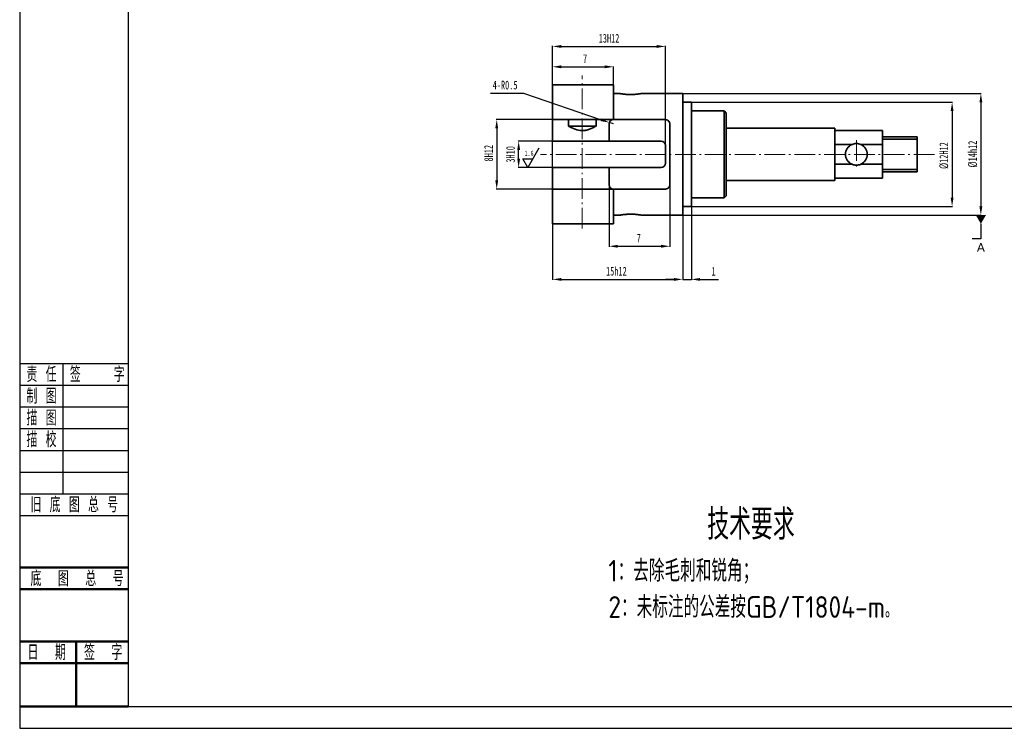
# Model space of a CAD drawing. Header units: millimetres. Extents: x -33921 to -29933, y -26486 to -26076.
# Tile 31 of 34: x -30865 to -30638, y -26375 to -26212. Entities that reach past the tile are written whole.
import ezdxf
from ezdxf import colors
from ezdxf.entities.mleader import LeaderData, LeaderLine
from ezdxf.math import Vec2, Vec3

# ---------------------------------------------------------------- set-up
doc = ezdxf.new("R2010")
doc.units = ezdxf.units.MM
doc.linetypes.add('GEN7A', pattern=[6.875, 4.75, -0.875, 0.375, -0.875])
doc.linetypes.add('SLD-实线', pattern=[0])
doc.layers.add('尺寸线', color=5, linetype='Continuous', lineweight=15)
doc.layers.add('文字', color=5, linetype='SLD-实线', lineweight=20)
doc.styles.add('SLDTEXTSTYLE5', font='TXT', dxfattribs={"width": 0.7})
doc.styles.get("Standard").update_dxf_attribs({"font": 'arial.ttf', "height": 1})
doc.styles.add('图框文字', font='gbenor.shx', dxfattribs={"bigfont": 'gbcbig.shx'})
doc.styles.add('绘图文字3.5', font='gbenor.shx', dxfattribs={"bigfont": 'gbcbig.shx'})
doc.dimstyles.new('2-1', dxfattribs={"dimtxt": 2, "dimasz": 2, "dimexe": 0.1, "dimexo": 0.05, "dimgap": 0.875, "dimtad": 1, "dimtoh": 1, "dimlfac": 0.5, "dimrnd": 1e-09, "dimzin": 12, "dimdsep": 46, "dimtxsty": 'SLDTEXTSTYLE5', "dimcen": 0.09, "dimclrd": 5, "dimclre": 5, "dimclrt": 5, "dimadec": 0, "dimazin": 3, "dimtfac": 1, "dimtmove": 0, "dimatfit": 3, "dimfxl": 1, "dimfrac": 2, "dimtolj": 1, "dimtzin": 12, "dimarcsym": 0})
doc.dimstyles.new('2-1 v', dxfattribs={"dimtxt": 2, "dimasz": 2, "dimexe": 0.1, "dimexo": 0.05, "dimgap": 0.875, "dimtad": 1, "dimlfac": 0.5, "dimrnd": 1e-09, "dimzin": 12, "dimdsep": 46, "dimtxsty": 'SLDTEXTSTYLE5', "dimcen": 0.09, "dimclrd": 5, "dimclre": 5, "dimclrt": 5, "dimadec": 0, "dimazin": 3, "dimtfac": 1, "dimtmove": 0, "dimatfit": 3, "dimfxl": 1, "dimfrac": 2, "dimtolj": 1, "dimtzin": 12, "dimarcsym": 0})

# ---------------------------------------------------------------- blocks, each defined once
blk = doc.blocks.new('*D368')
at = {"layer": 'Defpoints', "color": 0, "transparency": 16777216}
for p in [(-30728.11, -26223), (-30728.11, -26229.16), (-30742.11, -26259.16)]:
    blk.add_point(p, dxfattribs=at)
at = {"layer": '尺寸线', "color": 5, "lineweight": -2, "transparency": 16777216}
for p, q in [((-30742.11, -26259.11), (-30742.11, -26222.9)), ((-30728.11, -26229.11), (-30728.11, -26222.9)), ((-30740.11, -26223), (-30730.11, -26223))]:
    blk.add_line(p, q, dxfattribs=at)
at = {"layer": '尺寸线', "color": 5, "transparency": 16777216}
for points in [[(-30740.11, -26222.67), (-30740.11, -26223.34), (-30742.11, -26223)], [(-30730.11, -26222.67), (-30730.11, -26223.34), (-30728.11, -26223)]]:
    blk.add_solid(points, dxfattribs=at)
at = {"layer": '尺寸线', "color": 5, "lineweight": 18, "transparency": 16777216, "insert": (-30734.63, -26221.13), "char_height": 2, "attachment_point": 5, "style": 'SLDTEXTSTYLE5'}
blk.add_mtext('\\A1;7', dxfattribs=at)
blk = doc.blocks.new('*D337')
at = {"layer": 'Defpoints', "color": 0, "transparency": 16777216}
for p in [(-30714.11, -26229.16), (-30714.11, -26257.16), (-30643.42, -26257.16)]:
    blk.add_point(p, dxfattribs=at)
at = {"layer": '尺寸线', "color": 5, "lineweight": -2, "transparency": 16777216}
for p, q in [((-30714.06, -26229.16), (-30643.32, -26229.16)), ((-30643.42, -26231.16), (-30643.42, -26255.16)), ((-30714.06, -26257.16), (-30643.32, -26257.16))]:
    blk.add_line(p, q, dxfattribs=at)
at = {"layer": '尺寸线', "color": 5, "transparency": 16777216}
for points in [[(-30643.75, -26231.16), (-30643.09, -26231.16), (-30643.42, -26229.16)], [(-30643.75, -26255.16), (-30643.09, -26255.16), (-30643.42, -26257.16)]]:
    blk.add_solid(points, dxfattribs=at)
at = {"layer": '尺寸线', "color": 5, "lineweight": 18, "transparency": 16777216, "insert": (-30645.3, -26243.1), "char_height": 2, "attachment_point": 5, "rotation": 90, "style": 'SLDTEXTSTYLE5'}
blk.add_mtext('\\A1;%%C14h12', dxfattribs=at)
blk = doc.blocks.new('*D338')
at = {"layer": 'Defpoints', "color": 0, "transparency": 16777216}
for p in [(-30742.11, -26235.16), (-30754.99, -26251.16), (-30742.11, -26251.16)]:
    blk.add_point(p, dxfattribs=at)
at = {"layer": '尺寸线', "color": 5, "lineweight": -2, "transparency": 16777216}
for p, q in [((-30742.16, -26235.16), (-30755.09, -26235.16)), ((-30754.99, -26237.16), (-30754.99, -26249.16)), ((-30742.16, -26251.16), (-30755.09, -26251.16))]:
    blk.add_line(p, q, dxfattribs=at)
at = {"layer": '尺寸线', "color": 5, "transparency": 16777216}
for points in [[(-30755.32, -26237.16), (-30754.66, -26237.16), (-30754.99, -26235.16)], [(-30755.32, -26249.16), (-30754.66, -26249.16), (-30754.99, -26251.16)]]:
    blk.add_solid(points, dxfattribs=at)
at = {"layer": '尺寸线', "color": 5, "lineweight": 18, "transparency": 16777216, "insert": (-30756.86, -26242.9), "char_height": 2, "attachment_point": 5, "rotation": 90, "style": 'SLDTEXTSTYLE5'}
blk.add_mtext('\\A1;8H12', dxfattribs=at)
blk = doc.blocks.new('*D341')
at = {"layer": 'Defpoints', "color": 0, "transparency": 16777216}
for p in [(-30710.11, -26231.16), (-30710.11, -26255.16), (-30650.05, -26255.16)]:
    blk.add_point(p, dxfattribs=at)
at = {"layer": '尺寸线', "color": 5, "lineweight": -2, "transparency": 16777216}
for p, q in [((-30710.06, -26231.16), (-30649.95, -26231.16)), ((-30650.05, -26233.16), (-30650.05, -26253.16)), ((-30710.06, -26255.16), (-30649.95, -26255.16))]:
    blk.add_line(p, q, dxfattribs=at)
at = {"layer": '尺寸线', "color": 5, "transparency": 16777216}
for points in [[(-30650.38, -26233.16), (-30649.72, -26233.16), (-30650.05, -26231.16)], [(-30650.38, -26253.16), (-30649.72, -26253.16), (-30650.05, -26255.16)]]:
    blk.add_solid(points, dxfattribs=at)
at = {"layer": '尺寸线', "color": 5, "lineweight": 18, "transparency": 16777216, "insert": (-30651.93, -26243.44), "char_height": 2, "attachment_point": 5, "rotation": 90, "style": 'SLDTEXTSTYLE5'}
blk.add_mtext('\\A1;%%C12H12', dxfattribs=at)
blk = doc.blocks.new('*D342')
at = {"layer": 'Defpoints', "color": 0, "transparency": 16777216}
for p in [(-30749.94, -26240.16), (-30742.11, -26240.16), (-30742.11, -26246.16)]:
    blk.add_point(p, dxfattribs=at)
at = {"layer": '尺寸线', "color": 5, "lineweight": -2, "transparency": 16777216}
for p, q in [((-30742.16, -26240.16), (-30750.04, -26240.16)), ((-30749.94, -26244.16), (-30749.94, -26242.16)), ((-30742.16, -26246.16), (-30750.04, -26246.16))]:
    blk.add_line(p, q, dxfattribs=at)
at = {"layer": '尺寸线', "color": 5, "transparency": 16777216}
for points in [[(-30750.27, -26242.16), (-30749.6, -26242.16), (-30749.94, -26240.16)], [(-30750.27, -26244.16), (-30749.6, -26244.16), (-30749.94, -26246.16)]]:
    blk.add_solid(points, dxfattribs=at)
at = {"layer": '尺寸线', "color": 5, "lineweight": 18, "transparency": 16777216, "insert": (-30751.81, -26243.16), "char_height": 2, "attachment_point": 5, "rotation": 90, "style": 'SLDTEXTSTYLE5'}
blk.add_mtext('\\A1;3H10', dxfattribs=at)
blk = doc.blocks.new('*D343')
at = {"layer": 'Defpoints', "color": 0, "transparency": 16777216}
for p in [(-30729.11, -26246.16), (-30715.11, -26246.16), (-30715.11, -26264.32)]:
    blk.add_point(p, dxfattribs=at)
at = {"layer": '尺寸线', "color": 5, "lineweight": -2, "transparency": 16777216}
for p, q in [((-30729.11, -26246.21), (-30729.11, -26264.42)), ((-30715.11, -26246.21), (-30715.11, -26264.42)), ((-30727.11, -26264.32), (-30717.11, -26264.32))]:
    blk.add_line(p, q, dxfattribs=at)
at = {"layer": '尺寸线', "color": 5, "transparency": 16777216}
for points in [[(-30727.11, -26263.99), (-30727.11, -26264.66), (-30729.11, -26264.32)], [(-30717.11, -26263.99), (-30717.11, -26264.66), (-30715.11, -26264.32)]]:
    blk.add_solid(points, dxfattribs=at)
at = {"layer": '尺寸线', "color": 5, "lineweight": 18, "transparency": 16777216, "insert": (-30722.25, -26262.45), "char_height": 2, "attachment_point": 5, "style": 'SLDTEXTSTYLE5'}
blk.add_mtext('\\A1;7', dxfattribs=at)
blk = doc.blocks.new('*D344')
at = {"layer": 'Defpoints', "color": 0, "transparency": 16777216}
for p in [(-30742.11, -26257.16), (-30712.11, -26257.16), (-30712.11, -26271.95)]:
    blk.add_point(p, dxfattribs=at)
at = {"layer": '尺寸线', "color": 5, "lineweight": -2, "transparency": 16777216}
for p, q in [((-30742.11, -26257.21), (-30742.11, -26272.05)), ((-30712.11, -26257.21), (-30712.11, -26272.05)), ((-30740.11, -26271.95), (-30714.11, -26271.95))]:
    blk.add_line(p, q, dxfattribs=at)
at = {"layer": '尺寸线', "color": 5, "transparency": 16777216}
for points in [[(-30740.11, -26271.62), (-30740.11, -26272.29), (-30742.11, -26271.95)], [(-30714.11, -26271.62), (-30714.11, -26272.29), (-30712.11, -26271.95)]]:
    blk.add_solid(points, dxfattribs=at)
at = {"layer": '尺寸线', "color": 5, "lineweight": 18, "transparency": 16777216, "insert": (-30727.42, -26270.08), "char_height": 2, "attachment_point": 5, "style": 'SLDTEXTSTYLE5'}
blk.add_mtext('\\A1;15h12', dxfattribs=at)
blk = doc.blocks.new('*D345')
at = {"layer": 'Defpoints', "color": 0, "transparency": 16777216}
for p in [(-30716.11, -26218.31), (-30742.11, -26240.16), (-30716.11, -26241.16)]:
    blk.add_point(p, dxfattribs=at)
at = {"layer": '尺寸线', "color": 5, "lineweight": -2, "transparency": 16777216}
for p, q in [((-30742.11, -26240.11), (-30742.11, -26218.21)), ((-30740.11, -26218.31), (-30718.11, -26218.31)), ((-30716.11, -26241.11), (-30716.11, -26218.21))]:
    blk.add_line(p, q, dxfattribs=at)
at = {"layer": '尺寸线', "color": 5, "transparency": 16777216}
for points in [[(-30740.11, -26217.98), (-30740.11, -26218.65), (-30742.11, -26218.31)], [(-30718.11, -26217.98), (-30718.11, -26218.65), (-30716.11, -26218.31)]]:
    blk.add_solid(points, dxfattribs=at)
at = {"layer": '尺寸线', "color": 5, "lineweight": 18, "transparency": 16777216, "insert": (-30729.11, -26216.44), "char_height": 2, "attachment_point": 5, "style": 'SLDTEXTSTYLE5'}
blk.add_mtext('\\A1;13H12', dxfattribs=at)
blk = doc.blocks.new('*D346')
at = {"layer": 'Defpoints', "color": 0, "transparency": 16777216}
for p in [(-30710.11, -26255.16), (-30712.11, -26257.16), (-30710.11, -26271.95)]:
    blk.add_point(p, dxfattribs=at)
at = {"layer": '尺寸线', "color": 5, "lineweight": -2, "transparency": 16777216}
for p, q in [((-30710.11, -26255.21), (-30710.11, -26272.05)), ((-30712.11, -26257.21), (-30712.11, -26272.05)), ((-30714.11, -26271.95), (-30716.11, -26271.95)), ((-30712.11, -26271.95), (-30710.11, -26271.95)), ((-30708.11, -26271.95), (-30703.89, -26271.95))]:
    blk.add_line(p, q, dxfattribs=at)
at = {"layer": '尺寸线', "color": 5, "transparency": 16777216}
for points in [[(-30714.11, -26271.62), (-30714.11, -26272.29), (-30712.11, -26271.95)], [(-30708.11, -26271.62), (-30708.11, -26272.29), (-30710.11, -26271.95)]]:
    blk.add_solid(points, dxfattribs=at)
at = {"layer": '尺寸线', "color": 5, "lineweight": 18, "transparency": 16777216, "insert": (-30705, -26270.08), "char_height": 2, "attachment_point": 5, "style": 'SLDTEXTSTYLE5'}
blk.add_mtext('\\A1;1', dxfattribs=at)
blk = doc.blocks.new('_DatumFilled')
at = {"color": 0, "linetype": 'ByBlock'}
blk.add_solid([(0, 0.58), (-1, 0), (0, -0.58)], dxfattribs=at)
blk = doc.blocks.new('*D347')
at = {"layer": 'Defpoints', "color": 0, "transparency": 16777216}
for p in [(-30729.06, -26235.84), (-30728.11, -26236.16)]:
    blk.add_point(p, dxfattribs=at)
at = {"layer": '尺寸线', "color": 5, "lineweight": -2, "transparency": 16777216}
for p, q in [((-30756.44, -26229.09), (-30748.8, -26229.09)), ((-30748.8, -26229.09), (-30730.95, -26235.19)), ((-30728.11, -26236.16), (-30729.06, -26235.84))]:
    blk.add_line(p, q, dxfattribs=at)
at = {"layer": '尺寸线', "color": 5, "transparency": 16777216}
blk.add_solid([(-30730.84, -26234.87), (-30731.06, -26235.5), (-30729.06, -26235.84)], dxfattribs=at)
at = {"layer": '尺寸线', "color": 5, "lineweight": 18, "transparency": 16777216, "insert": (-30753.06, -26227.22), "char_height": 2, "attachment_point": 5, "style": 'SLDTEXTSTYLE5'}
blk.add_mtext('\\A1;4-R0.5', dxfattribs=at)

msp = doc.modelspace()

# ---------------------------------------------------------------- linework, layer by layer
at = {"color": 7, "linetype": 'Continuous', "lineweight": 35}
for p, q in [((-30742.1101, -26227.159), (-30728.1101, -26227.159)), ((-30742.1101, -26231.159), (-30742.1101, -26227.159)), ((-30728.1101, -26227.159), (-30728.1101, -26231.159)), ((-30726.6034, -26229.159), (-30728.1101, -26229.159)), ((-30712.1101, -26229.1737), (-30721.6101, -26229.159)), ((-30712.1101, -26229.1737), (-30712.1101, -26257.1737)), ((-30742.1101, -26235.159), (-30742.1101, -26231.159)), ((-30728.1101, -26235.159), (-30728.1101, -26231.159)), ((-30710.1101, -26231.159), (-30712.1101, -26231.159)), ((-30710.1101, -26255.159), (-30710.1101, -26231.159)), ((-30702.6101, -26233.1737), (-30710.1101, -26233.159)), ((-30702.6101, -26233.1737), (-30702.1101, -26233.6737)), ((-30702.6101, -26233.1737), (-30702.6101, -26253.1737)), ((-30702.1101, -26252.6737), (-30702.1101, -26233.6737)), ((-30728.1101, -26235.159), (-30742.1101, -26235.159)), ((-30742.1101, -26235.159), (-30742.1101, -26240.159)), ((-30738.4874, -26235.159), (-30738.4874, -26236.6354)), ((-30732.0531, -26236.6354), (-30732.0531, -26235.159)), ((-30729.1101, -26240.159), (-30729.1101, -26236.159)), ((-30716.1101, -26235.159), (-30728.1101, -26235.159)), ((-30715.1101, -26250.159), (-30715.1101, -26236.159)), ((-30738.4874, -26236.6354), (-30732.0531, -26236.6354)), ((-30677.1101, -26237.159), (-30702.1101, -26237.159)), ((-30677.1101, -26237.159), (-30677.1101, -26249.159)), ((-30666.1101, -26237.659), (-30677.1101, -26237.659)), ((-30666.1101, -26237.659), (-30666.1101, -26240.8677)), ((-30729.1101, -26240.159), (-30742.1101, -26240.159)), ((-30717.1101, -26240.159), (-30729.1101, -26240.159)), ((-30677.1101, -26240.8677), (-30673.1101, -26240.8677)), ((-30671.1101, -26240.8677), (-30666.1101, -26240.8677)), ((-30671.1101, -26240.8677), (-30667.1101, -26240.8677)), ((-30658.1101, -26239.159), (-30666.1101, -26239.159)), ((-30658.1101, -26239.6949), (-30666.1101, -26239.6949)), ((-30666.1101, -26245.4503), (-30666.1101, -26240.8677)), ((-30658.1101, -26239.159), (-30658.1101, -26239.6949)), ((-30658.1101, -26239.6949), (-30658.1101, -26246.6231)), ((-30716.1101, -26245.159), (-30716.1101, -26241.159)), ((-30673.1101, -26245.4503), (-30677.1101, -26245.4503)), ((-30666.1101, -26245.4503), (-30671.1101, -26245.4503)), ((-30667.1101, -26245.4503), (-30671.1101, -26245.4503)), ((-30666.1101, -26245.4503), (-30666.1101, -26248.659)), ((-30742.1101, -26246.159), (-30729.1101, -26246.159)), ((-30742.1101, -26251.159), (-30742.1101, -26246.159)), ((-30729.1101, -26250.159), (-30729.1101, -26246.159)), ((-30729.1101, -26246.159), (-30717.1101, -26246.159)), ((-30658.1101, -26246.6231), (-30666.1101, -26246.6231)), ((-30666.1101, -26247.159), (-30658.1101, -26247.159)), ((-30658.1101, -26246.6231), (-30658.1101, -26247.159)), ((-30702.1101, -26249.159), (-30677.1101, -26249.159)), ((-30677.1101, -26248.659), (-30666.1101, -26248.659)), ((-30742.1101, -26251.159), (-30728.1101, -26251.159)), ((-30742.1101, -26251.159), (-30742.1101, -26255.159)), ((-30728.1101, -26251.159), (-30716.1101, -26251.159)), ((-30728.1101, -26251.159), (-30728.1101, -26255.159)), ((-30710.1101, -26253.159), (-30702.5953, -26253.159)), ((-30702.1101, -26252.6737), (-30702.6101, -26253.1737)), ((-30742.1101, -26259.159), (-30742.1101, -26255.159)), ((-30728.1101, -26255.159), (-30728.1101, -26259.159)), ((-30712.1101, -26255.159), (-30710.1101, -26255.159)), ((-30728.1101, -26259.159), (-30742.1101, -26259.159)), ((-30728.1101, -26257.159), (-30726.6034, -26257.159)), ((-30721.6101, -26257.159), (-30712.1101, -26257.159))]:
    msp.add_line(p, q, dxfattribs=at)
at = {"color": 0, "lineweight": 30}
for p, q in [((-30864.9199, -26291.3162), (-30839.9199, -26291.3162)), ((-30854.9199, -26321.3162), (-30854.9199, -26291.3162)), ((-30864.9199, -26296.3162), (-30839.9199, -26296.3162)), ((-30864.9199, -26301.3162), (-30839.9199, -26301.3162)), ((-30864.9199, -26306.3162), (-30839.9199, -26306.3162)), ((-30864.9199, -26311.3162), (-30839.9199, -26311.3162)), ((-30864.9199, -26316.3162), (-30839.9199, -26316.3162)), ((-30864.9199, -26321.3162), (-30839.9199, -26321.3162)), ((-30864.9199, -26326.3162), (-30839.9199, -26326.3162))]:
    msp.add_line(p, q, dxfattribs=at)
at = {"color": 0, "lineweight": 50}
for p, q in [((-30864.9199, -26338.3162), (-30839.9199, -26338.3162)), ((-30864.9199, -26343.3162), (-30839.9199, -26343.3162)), ((-30864.9199, -26355.3162), (-30839.9199, -26355.3162)), ((-30851.9199, -26355.3162), (-30851.9199, -26370.3162)), ((-30864.9199, -26360.3162), (-30839.9199, -26360.3162)), ((-30839.9199, -26370.3162), (-30864.9199, -26370.3162))]:
    msp.add_line(p, q, dxfattribs=at)
at = {"lineweight": 30}
for points in [[(-30864.9199, -26375.3162), (-30444.9199, -26375.3162), (-30444.9199, -26078.3162), (-30864.9199, -26078.3162)], [(-30839.9199, -26370.3162), (-30449.9199, -26370.3162), (-30449.9199, -26083.3162), (-30839.9199, -26083.3162)]]:
    msp.add_lwpolyline(points, close=True, dxfattribs=at)
msp.add_lwpolyline([(-30745.3104, -26241.7737), (-30747.8507, -26246.1737), (-30749.0054, -26244.1737), (-30746.696, -26244.1737)])
at = {"color": 7, "linetype": 'Continuous', "lineweight": 35}
for centre, radius, start, end in [((-30728.1101, -26236.159), 1, 90, 180), ((-30717.1101, -26241.159), 1, 0, 90), ((-30672.1101, -26243.159), 2.5, 113.578178, 246.421822), ((-30672.1101, -26243.159), 2.5, 293.578178, 66.421822), ((-30717.1101, -26245.159), 1, 270, 0), ((-30728.1101, -26250.159), 1, 180, 270)]:
    msp.add_arc(centre, radius, start, end, dxfattribs=at)
for points, knots in [([(-30721.6101, -26229.159), (-30721.6166, -26229.1602), (-30721.6299, -26229.1626), (-30721.737, -26229.1813), (-30721.906, -26229.2092), (-30722.1361, -26229.2441), (-30722.4239, -26229.2823), (-30722.7583, -26229.3194), (-30723.1355, -26229.3514), (-30723.5373, -26229.3742), (-30723.9581, -26229.3853), (-30724.3764, -26229.3835), (-30724.7891, -26229.3692), (-30725.178, -26229.3444), (-30725.541, -26229.3113), (-30725.8633, -26229.274), (-30726.1405, -26229.2359), (-30726.3599, -26229.2019), (-30726.5148, -26229.1759), (-30726.6004, -26229.1607), (-30726.6025, -26229.1603), (-30726.6034, -26229.1602)], [0, 0, 0, 0, 0.05235187, 0.10623655, 0.15858434, 0.21242276, 0.26527861, 0.31964478, 0.3728507, 0.42763068, 0.48026927, 0.53447148, 0.58650802, 0.640039, 0.69237709, 0.74619125, 0.79926006, 0.85386309, 0.90696317, 0.96164395, 1, 1, 1, 1]), ([(-30716.1101, -26235.159), (-30715.821, -26235.159), (-30715.5526, -26235.2895), (-30715.2011, -26235.6686), (-30715.1101, -26235.9096), (-30715.1101, -26236.159)], [0, 0, 0, 0, 0.5, 0.5, 1, 1, 1, 1]), ([(-30738.4874, -26236.6354), (-30737.9778, -26236.9019), (-30737.4629, -26237.1544), (-30736.3941, -26237.5577), (-30735.8373, -26237.7021), (-30734.9874, -26237.7022), (-30734.7014, -26237.6664), (-30734.1497, -26237.5434), (-30733.8798, -26237.457), (-30733.0802, -26237.1555), (-30732.5625, -26236.9018), (-30732.0531, -26236.6354)], [0, 0, 0, 0, 0.25, 0.25, 0.5, 0.5, 0.625, 0.625, 0.75, 0.75, 1, 1, 1, 1]), ([(-30671.1101, -26240.8677), (-30671.2668, -26240.7993), (-30671.4287, -26240.7476), (-30671.7632, -26240.6773), (-30671.9377, -26240.659), (-30672.4527, -26240.6589), (-30672.7965, -26240.7308), (-30673.1101, -26240.8677)], [0, 0, 0, 0, 0.25, 0.25, 0.5, 0.5, 1, 1, 1, 1]), ([(-30673.1101, -26245.4503), (-30672.9533, -26245.5187), (-30672.7914, -26245.5704), (-30672.4569, -26245.6407), (-30672.2824, -26245.6589), (-30671.7674, -26245.6591), (-30671.4236, -26245.5871), (-30671.1101, -26245.4503)], [0, 0, 0, 0, 0.25, 0.25, 0.5, 0.5, 1, 1, 1, 1]), ([(-30715.1101, -26250.159), (-30715.1101, -26250.2839), (-30715.1327, -26250.404), (-30715.2218, -26250.6348), (-30715.2884, -26250.7432), (-30715.5499, -26251.0263), (-30715.82, -26251.159), (-30716.1101, -26251.159)], [0, 0, 0, 0, 0.25, 0.25, 0.5, 0.5, 1, 1, 1, 1]), ([(-30726.6034, -26257.1578), (-30726.6054, -26257.1582), (-30726.6149, -26257.1599), (-30726.5622, -26257.1504), (-30726.4442, -26257.1301), (-30726.258, -26257.0999), (-30726.0116, -26257.0637), (-30725.7123, -26257.0256), (-30725.3635, -26256.9893), (-30724.9808, -26256.9595), (-30724.5698, -26256.9395), (-30724.1516, -26256.9319), (-30723.7305, -26256.9371), (-30723.3262, -26256.9544), (-30722.9408, -26256.9819), (-30722.5899, -26257.0163), (-30722.277, -26257.0544), (-30722.0157, -26257.0916), (-30721.8126, -26257.1239), (-30721.6484, -26257.152), (-30721.6242, -26257.1564), (-30721.6101, -26257.159)], [0, 0, 0, 0, 0.01403677, 0.06797389, 0.12002671, 0.17356092, 0.22614255, 0.28021317, 0.33340193, 0.38814552, 0.44107098, 0.49557551, 0.54775618, 0.60145623, 0.65358069, 0.70717758, 0.76001094, 0.81435235, 0.86756522, 0.9223505, 1, 1, 1, 1])]:
    msp.add_open_spline(points, degree=3, knots=knots, dxfattribs=at)
at = {"layer": '尺寸线', "color": 1, "linetype": 'GEN7A', "lineweight": 18}
for p, q in [((-30735.2702, -26260.2536), (-30735.2702, -26225.0235)), ((-30672.1101, -26239.9227), (-30672.1101, -26246.5206)), ((-30654.1428, -26243.159), (-30744.9005, -26243.159))]:
    msp.add_line(p, q, dxfattribs=at)

# ---------------------------------------------------------------- texts
at = {"color": 0, "lineweight": 30, "style": '图框文字'}
for s, p in [('责 任', (-30863.3592, -26295.5958)), ('签    字', (-30853.3592, -26295.5958)), ('制 图', (-30863.3592, -26300.5958)), ('描 图', (-30863.3592, -26305.5958)), ('描 校', (-30863.3592, -26310.5958)), ('旧 底 图 总 号', (-30862.435, -26325.5958)), ('底  图  总  号', (-30862.435, -26342.5958)), ('日  期', (-30863.1072, -26359.5958)), ('签  字', (-30850.1072, -26359.5958))]:
    msp.add_text(s, height=3.5, dxfattribs=at).set_placement(p)
at = {"color": 7, "linetype": 'Continuous', "insert": (-30748.5665, -26242.3153), "char_height": 1.2, "attachment_point": 1, "style": 'SLDTEXTSTYLE5'}
msp.add_mtext('1.6', dxfattribs=at)
at = {"layer": '文字', "insert": (-30729.2551, -26324.8847), "char_height": 4, "width": 118.926598, "attachment_point": 1, "style": '绘图文字3.5'}
msp.add_mtext('{\\H1.75x;\\C5;      技术要求\\P\\H0.71429x;1：去除毛刺和锐角；\\P2：未标注的公差按GB/T1804-m\\H0.8x;。}', dxfattribs=at)

# ---------------------------------------------------------------- dimensions: what is measured, and where the dimension line sits
at = {"layer": '尺寸线', "lineweight": 18}
for base, p1, p2, text, dimstyle, picture, middle in [((-30716.1101, -26218.3141), (-30742.1101, -26240.159), (-30716.1101, -26241.159), '<>H12', '2-1', '*D345', (-30729.1101, -26218.3141)), ((-30712.1101, -26271.9525), (-30742.1101, -26257.159), (-30712.1101, -26257.159), '<>h12', '2-1 v', '*D344', (-30727.4237, -26271.9525))]:
    dim = msp.add_linear_dim(base=base, p1=p1, p2=p2, text=text, dimstyle=dimstyle, dxfattribs=at)
    dim.commit()
    dim.dimension.update_dxf_attribs({"geometry": picture, "text_midpoint": middle, "dimtype": 160})
for base, p1, p2, picture, middle in [((-30728.1101, -26223.0024), (-30742.1101, -26259.159), (-30728.1101, -26229.159), '*D368', (-30734.6321, -26223.0024)), ((-30715.1101, -26264.3222), (-30729.1101, -26246.159), (-30715.1101, -26246.159), '*D343', (-30722.2504, -26264.3222))]:
    dim = msp.add_linear_dim(base=base, p1=p1, p2=p2, dimstyle='2-1 v', dxfattribs=at)
    dim.commit()
    dim.dimension.update_dxf_attribs({"geometry": picture, "text_midpoint": middle, "dimtype": 160})
dim = msp.add_radius_dim(center=(-30728.1101, -26236.159), mpoint=(-30729.0564, -26235.8358), text='4-R0.5', dimstyle='2-1', dxfattribs=at)
dim.commit()
dim.dimension.update_dxf_attribs({"geometry": '*D347', "text_midpoint": (-30753.0553, -26229.0949), "dimtype": 164})
for base, p1, p2, text, picture, middle in [((-30643.4203, -26257.159), (-30714.1101, -26229.159), (-30714.1101, -26257.159), '%%C<>h12', '*D337', (-30643.4203, -26243.1024)), ((-30650.0512, -26255.1574), (-30710.1101, -26231.1582), (-30710.1101, -26255.1574), '%%C<>H12', '*D341', (-30650.0512, -26243.4413)), ((-30754.9891, -26251.159), (-30742.1101, -26235.159), (-30742.1101, -26251.159), '<>H12', '*D338', (-30754.9891, -26242.901)), ((-30749.9373, -26240.159), (-30742.1101, -26246.159), (-30742.1101, -26240.159), '<>H10', '*D342', (-30749.9373, -26243.159))]:
    dim = msp.add_linear_dim(base=base, p1=p1, p2=p2, angle=90, text=text, dimstyle='2-1 v', dxfattribs=at)
    dim.commit()
    dim.dimension.update_dxf_attribs({"geometry": picture, "text_midpoint": middle, "dimtype": 160})
dim = msp.add_linear_dim(base=(-30710.1101, -26271.9525), p1=(-30712.1101, -26257.159), p2=(-30710.1101, -26255.159), dimstyle='2-1 v', dxfattribs=at)
dim.commit()
dim.dimension.update_dxf_attribs({"geometry": '*D346', "text_midpoint": (-30705.0017, -26270.0775)})

# ---------------------------------------------------------------- leaders
ml = msp.add_multileader_mtext('Standard', dxfattribs=at)
ml.set_content('A', color=256)
ml.set_leader_properties()
ml.set_arrow_properties(name='DATUMFILLED')
ml.build(insert=Vec2(0, 0))
ml.multileader.update_dxf_attribs({"has_text_frame": 1, "text_attachment_direction": 1, "dogleg_length": 2, "arrow_head_size": 2})
ctx = ml.context
ctx.base_point, ctx.char_height, ctx.arrow_head_size, ctx.landing_gap_size, ctx.plane_origin = Vec3(-30643.4203, -26266.6052), 2, 2, 1, Vec3(-30643.4203, -26257.159)
ctx.text_align_type = 1
notes = []
notes.append((ctx, [(0, (1, 1, 0), (-30643.4203, -26262.6052), (-1, 0), 2, [(0, [(-30643.4203, -26257.159)], 0, [])])]))
ctx.mtext.insert, ctx.mtext.alignment, ctx.mtext.flow_direction = Vec3(-30643.4203, -26263.6052), 2, 5
for ctx, leaders in notes:
    for number, flags, end, landing, length, lines in leaders:
        leader = LeaderData()
        leader.index, (leader.has_last_leader_line, leader.has_dogleg_vector, leader.attachment_direction) = number, flags
        leader.last_leader_point, leader.dogleg_vector, leader.dogleg_length = Vec3(end), Vec3(landing), length
        for number, points, colour, breaks in lines:
            line = LeaderLine()
            line.index, line.vertices, line.color, line.breaks = number, Vec3.list(points), colors.encode_raw_color(colour), breaks
            leader.lines.append(line)
        ctx.leaders.append(leader)

doc.saveas('drawing.dxf')
